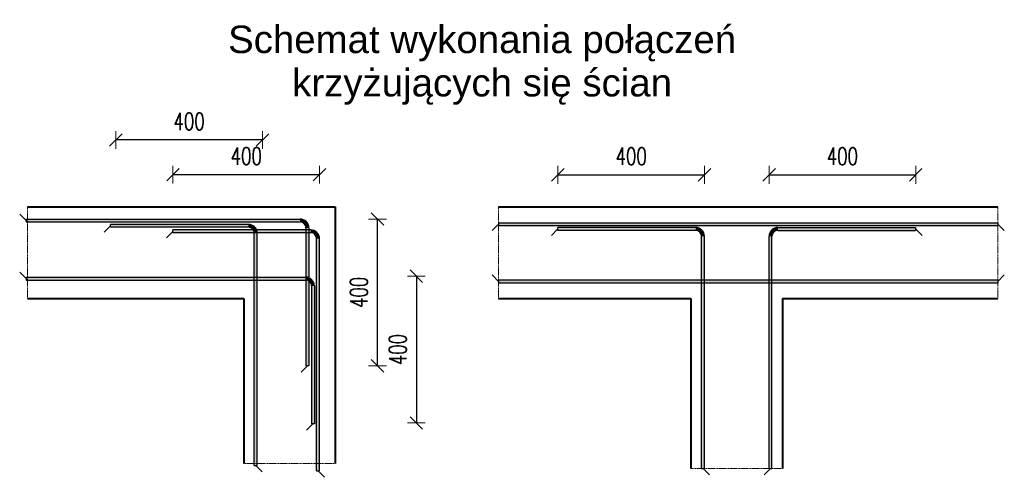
# Model space of a CAD drawing. Extents: x -274995 to 107519, y -337635 to 244261.
# Tile 31 of 49: x 100278 to 102964, y -48875 to -47627. Entities that reach past the tile are written whole.
import ezdxf
from ezdxf.enums import TextEntityAlignment as Align

# ---------------------------------------------------------------- set-up
doc = ezdxf.new("R2010")
doc.units = 0
doc.header["$LTSCALE"] = 10
doc.header["$MEASUREMENT"] = 0
doc.linetypes.add('HIDDEN', pattern=[0.375, 0.25, -0.125])
for name, color, linetype, lineweight in [('P-Linia1', 3, 'Continuous', 40), ('P-Przerywana', 13, 'HIDDEN', 9), ('P-Wymiar', 254, 'Continuous', 9), ('RCAD_deskowanie', 3, 'Continuous', 40)]:
    doc.layers.add(name, color=color, linetype=linetype, lineweight=lineweight)
doc.layers.add('RCAD_kształt pręta', color=7, linetype='Continuous')
doc.styles.add('ROMANS', font='romans.shx', dxfattribs={"width": 0.7})
doc.styles.add('style1', font='arial.ttf')
doc.dimstyles.new('A25', dxfattribs={"dimscale": 27, "dimtxt": 1.75, "dimasz": 0.05, "dimexe": 0, "dimexo": 0, "dimgap": 1, "dimtad": 1, "dimdec": 4, "dimrnd": 1, "dimdsep": 46, "dimtxsty": 'ROMANS', "dimblk": '[[[[[[[[', "dimcen": 2, "dimdle": 2, "dimse1": 1, "dimse2": 1, "dimclrd": 256, "dimclrt": 1, "dimadec": 0, "dimazin": 0, "dimtfac": 1, "dimtdec": 4, "dimtix": 1, "dimtmove": 2, "dimatfit": 3, "dimldrblk": '[[[[[[[[', "dimfxl": 0, "dimtvp": 0.6, "dimtolj": 1, "dimlwd": -1, "dimarcsym": 0})

# ---------------------------------------------------------------- blocks, each defined once
blk = doc.blocks.new('[[[[[[[[')
at = {"layer": 'P-Wymiar'}
for p, q in [((-12.7, -12.7), (12.7, 12.7)), ((0, 0), (-4.6, 0)), ((0, 18), (0, -18))]:
    blk.add_line(p, q, dxfattribs=at)
blk = doc.blocks.new('*D652')
at = {"transparency": 16777216}
blk.add_line((100938.7, -47954.9), (100541.4, -47954.9), dxfattribs=at)
at = {"layer": 'Defpoints', "color": 0, "transparency": 16777216}
for p in [(100540.1, -47954.9), (100540.1, -48180.5), (100940.1, -48297.5)]:
    blk.add_point(p, dxfattribs=at)
at = {"transparency": 16777216, "xscale": 1.35, "yscale": 1.35, "zscale": 1.35, "rotation": 180}
blk.add_blockref('[[[[[[[[', (100540.1, -47954.9), dxfattribs=at)
at = {"transparency": 16777216, "xscale": 1.35, "yscale": 1.35, "zscale": 1.35}
blk.add_blockref('[[[[[[[[', (100940.1, -47954.9), dxfattribs=at)
at = {"color": 1, "transparency": 16777216, "insert": (100740.1, -47904.3), "char_height": 47.25, "attachment_point": 5, "style": 'ROMANS'}
blk.add_mtext('\\A1;400', dxfattribs=at)
blk = doc.blocks.new('*D653')
at = {"transparency": 16777216}
blk.add_line((100697.4, -48049.4), (101094.7, -48049.4), dxfattribs=at)
at = {"layer": 'Defpoints', "color": 0, "transparency": 16777216}
for p in [(101096.1, -48049.4), (100696.1, -48195.5), (101096.1, -48252.6)]:
    blk.add_point(p, dxfattribs=at)
at = {"transparency": 16777216, "xscale": 1.35, "yscale": 1.35, "zscale": 1.35, "rotation": 180}
blk.add_blockref('[[[[[[[[', (100696.1, -48049.4), dxfattribs=at)
at = {"transparency": 16777216, "xscale": 1.35, "yscale": 1.35, "zscale": 1.35}
blk.add_blockref('[[[[[[[[', (101096.1, -48049.4), dxfattribs=at)
at = {"color": 1, "transparency": 16777216, "insert": (100896.1, -47998.8), "char_height": 47.25, "attachment_point": 5, "style": 'ROMANS'}
blk.add_mtext('\\A1;400', dxfattribs=at)
blk = doc.blocks.new('*D654')
at = {"transparency": 16777216}
blk.add_line((101360.2, -48327.8), (101360.2, -48725.1), dxfattribs=at)
at = {"layer": 'Defpoints', "color": 0, "transparency": 16777216}
for p in [(100969.1, -48326.5), (101086.1, -48726.5), (101360.2, -48726.5)]:
    blk.add_point(p, dxfattribs=at)
at = {"transparency": 16777216, "xscale": 1.35, "yscale": 1.35, "zscale": 1.35}
for p, rotation in [((101360.2, -48326.5), 90), ((101360.2, -48726.5), 270)]:
    blk.add_blockref('[[[[[[[[', p, dxfattribs=dict(at, rotation=rotation))
at = {"color": 1, "transparency": 16777216, "insert": (101309.6, -48526.5), "char_height": 47.25, "attachment_point": 5, "rotation": 90, "style": 'ROMANS'}
blk.add_mtext('\\A1;400', dxfattribs=at)
blk = doc.blocks.new('*D655')
at = {"transparency": 16777216}
blk.add_line((101254, -48569.1), (101254, -48171.8), dxfattribs=at)
at = {"layer": 'Defpoints', "color": 0, "transparency": 16777216}
for p in [(101013.9, -48170.5), (101254, -48170.5), (101071, -48570.5)]:
    blk.add_point(p, dxfattribs=at)
at = {"transparency": 16777216, "xscale": 1.35, "yscale": 1.35, "zscale": 1.35}
for p, rotation in [((101254, -48170.5), 90), ((101254, -48570.5), 270)]:
    blk.add_blockref('[[[[[[[[', p, dxfattribs=dict(at, rotation=rotation))
at = {"color": 1, "transparency": 16777216, "insert": (101203.4, -48370.5), "char_height": 47.25, "attachment_point": 5, "rotation": 90, "style": 'ROMANS'}
blk.add_mtext('\\A1;400', dxfattribs=at)
blk = doc.blocks.new('*D656')
at = {"transparency": 16777216}
blk.add_line((101747.6, -48050.1), (102144.9, -48050.1), dxfattribs=at)
at = {"layer": 'Defpoints', "color": 0, "transparency": 16777216}
for p in [(102146.3, -48050.1), (101746.3, -48201.5), (102146.3, -48254.6)]:
    blk.add_point(p, dxfattribs=at)
at = {"transparency": 16777216, "xscale": 1.35, "yscale": 1.35, "zscale": 1.35, "rotation": 180}
blk.add_blockref('[[[[[[[[', (101746.3, -48050.1), dxfattribs=at)
at = {"transparency": 16777216, "xscale": 1.35, "yscale": 1.35, "zscale": 1.35}
blk.add_blockref('[[[[[[[[', (102146.3, -48050.1), dxfattribs=at)
at = {"color": 1, "transparency": 16777216, "insert": (101946.3, -47999.4), "char_height": 47.25, "attachment_point": 5, "style": 'ROMANS'}
blk.add_mtext('\\A1;400', dxfattribs=at)
blk = doc.blocks.new('*D657')
at = {"transparency": 16777216}
blk.add_line((102323.7, -48050.1), (102721, -48050.1), dxfattribs=at)
at = {"layer": 'Defpoints', "color": 0, "transparency": 16777216}
for p in [(102722.4, -48050.1), (102722.4, -48201.5), (102322.4, -48279.1)]:
    blk.add_point(p, dxfattribs=at)
at = {"transparency": 16777216, "xscale": 1.35, "yscale": 1.35, "zscale": 1.35, "rotation": 180}
blk.add_blockref('[[[[[[[[', (102322.4, -48050.1), dxfattribs=at)
at = {"transparency": 16777216, "xscale": 1.35, "yscale": 1.35, "zscale": 1.35}
blk.add_blockref('[[[[[[[[', (102722.4, -48050.1), dxfattribs=at)
at = {"color": 1, "transparency": 16777216, "insert": (102522.4, -47999.4), "char_height": 47.25, "attachment_point": 5, "style": 'ROMANS'}
blk.add_mtext('\\A1;400', dxfattribs=at)

msp = doc.modelspace()

# ---------------------------------------------------------------- hatches: boundary and pattern name
at = {"layer": 'RCAD_kształt pręta'}
for points in [[(100295.47427, -48178.47346), (100295.47427, -48170.47346), (101042.96612, -48170.47346), (101042.96612, -48178.47346)], [(100902.02588, -48185.08129), (100902.02588, -48193.08129), (100526.02588, -48193.08129), (100526.02588, -48185.08129)], [(101584.36312, -48188.47346), (101584.36312, -48180.47346), (102946.705, -48180.47346), (102946.705, -48188.47346)], [(101072.07591, -48200.14105), (101072.07591, -48208.14105), (100696.07591, -48208.14105), (100696.07591, -48200.14105)], [(100926.02588, -48842.08129), (100918.02588, -48842.08129), (100918.02588, -48209.08129), (100926.02588, -48209.08129)], [(101058.96612, -48194.47346), (101066.96612, -48194.47346), (101066.96612, -48570.47346), (101058.96612, -48570.47346)], [(102122.25584, -48193.49583), (102122.25584, -48201.49583), (101746.25584, -48201.49583), (101746.25584, -48193.49583)], [(102146.25584, -48850.49583), (102138.25584, -48850.49583), (102138.25584, -48217.49583), (102146.25584, -48217.49583)], [(102330.35589, -48850.49583), (102322.35589, -48850.49583), (102322.35589, -48217.49583), (102330.35589, -48217.49583)], [(102346.35589, -48201.49583), (102346.35589, -48193.49583), (102722.35589, -48193.49583), (102722.35589, -48201.49583)], [(101096.07591, -48857.14105), (101088.07591, -48857.14105), (101088.07591, -48224.14105), (101096.07591, -48224.14105)], [(100295.47427, -48336.77738), (100295.47427, -48328.77738), (101058.02588, -48328.77738), (101058.02588, -48336.77738)], [(101584.36312, -48344.47347), (101584.36312, -48336.47347), (102946.705, -48336.47347), (102946.705, -48344.47347)], [(101074.02588, -48352.77738), (101082.02588, -48352.77738), (101082.02588, -48728.77738), (101074.02588, -48728.77738)]]:
    msp.add_hatch(color=4, dxfattribs=at).paths.add_polyline_path(points, flags=0)
h = msp.add_hatch(color=4, dxfattribs=at)
edge = h.paths.add_edge_path(flags=0)
edge.add_line((100926.02588, -48209.08129), (100918.02588, -48209.08129))
edge.add_arc((100902.02588, -48209.08129), 16, 0, 90.00000005)
edge.add_line((100902.02588, -48193.08129), (100902.02588, -48185.08129))
edge.add_arc((100902.02588, -48209.08129), 24, 360, 450.00000005, ccw=False)
h = msp.add_hatch(color=4, dxfattribs=at)
edge = h.paths.add_edge_path(flags=0)
edge.add_line((101066.96612, -48194.47346), (101058.96612, -48194.47346))
edge.add_arc((101042.96612, -48194.47346), 16, -0.00000005, 90)
edge.add_line((101042.96612, -48178.47346), (101042.96612, -48170.47346))
edge.add_arc((101042.96612, -48194.47346), 24, 359.99999995, 450, ccw=False)
h = msp.add_hatch(color=4, dxfattribs=at)
edge = h.paths.add_edge_path(flags=0)
edge.add_line((101096.07591, -48224.14105), (101088.07591, -48224.14105))
edge.add_arc((101072.07591, -48224.14105), 16, 0, 90.00000005)
edge.add_line((101072.07591, -48208.14105), (101072.07591, -48200.14105))
edge.add_arc((101072.07591, -48224.14105), 24, 360, 450.00000005, ccw=False)
h = msp.add_hatch(color=4, dxfattribs=at)
edge = h.paths.add_edge_path(flags=0)
edge.add_line((102146.25584, -48217.49583), (102138.25584, -48217.49583))
edge.add_arc((102122.25584, -48217.49583), 16, 0, 90.00000005)
edge.add_line((102122.25584, -48201.49583), (102122.25584, -48193.49583))
edge.add_arc((102122.25584, -48217.49583), 24, 360, 450.00000005, ccw=False)
h = msp.add_hatch(color=4, dxfattribs=at)
edge = h.paths.add_edge_path(flags=0)
edge.add_line((102346.35589, -48193.49583), (102346.35589, -48201.49583))
edge.add_arc((102346.35589, -48217.49583), 16, 89.99999995, 180)
edge.add_line((102330.35589, -48217.49583), (102322.35589, -48217.49583))
edge.add_arc((102346.35589, -48217.49583), 24, 449.99999995, 540, ccw=False)
h = msp.add_hatch(color=4, dxfattribs=at)
edge = h.paths.add_edge_path(flags=0)
edge.add_line((101082.02588, -48352.77738), (101074.02588, -48352.77738))
edge.add_arc((101058.02588, -48352.77738), 16, -0.00000005, 90)
edge.add_line((101058.02588, -48336.77738), (101058.02588, -48328.77738))
edge.add_arc((101058.02588, -48352.77738), 24, 359.99999995, 450, ccw=False)

# ---------------------------------------------------------------- linework, layer by layer
at = {"layer": 'P-Przerywana'}
for p, q in [((100299.52429, -48387.47346), (100299.52429, -48137.47346)), ((101584.36312, -48387.47346), (101584.36312, -48137.47346)), ((102946.705, -48137.47346), (102946.705, -48387.47346)), ((100889.07591, -48837.47346), (101139.07591, -48837.47346)), ((102109.30587, -48850.49583), (102359.30587, -48850.49583))]:
    msp.add_line(p, q, dxfattribs=at)
at = {"layer": 'RCAD_deskowanie'}
for p, q in [((100299.52429, -48137.47346), (101139.07591, -48137.47346)), ((101139.07591, -48137.47346), (101139.07591, -48837.47346)), ((101584.36312, -48137.47346), (102946.705, -48137.47346)), ((100299.52429, -48387.47346), (100889.07591, -48387.47346)), ((100889.07591, -48387.47346), (100889.07591, -48837.47346)), ((101584.36312, -48387.47346), (102109.30587, -48387.47346)), ((102109.30587, -48387.47346), (102109.30587, -48850.49583)), ((102359.30587, -48387.47346), (102359.30587, -48850.49583)), ((102359.30587, -48387.47346), (102946.705, -48387.47346))]:
    msp.add_line(p, q, dxfattribs=at)
at = {"layer": 'RCAD_kształt pręta', "color": 2, "lineweight": 5}
for p, q in [((100295.47427, -48174.47346), (100277.97427, -48156.97346)), ((100526.02588, -48189.08129), (100508.52588, -48206.58129)), ((101584.36312, -48184.47346), (101566.86312, -48201.97346)), ((102946.705, -48184.47346), (102964.205, -48201.97346)), ((100696.07591, -48204.14105), (100678.57591, -48221.64105)), ((101746.25584, -48197.49583), (101728.75584, -48214.99583)), ((102722.35589, -48197.49583), (102739.85589, -48214.99583)), ((100295.47427, -48332.77738), (100277.97427, -48315.27738)), ((101584.36312, -48340.47347), (101566.86312, -48322.97347)), ((102946.705, -48340.47347), (102964.205, -48322.97347)), ((101062.96612, -48570.47346), (101045.46612, -48587.97346)), ((101078.02588, -48728.77738), (101060.52588, -48746.27738)), ((100922.02588, -48842.08129), (100939.52588, -48859.58129)), ((101092.07591, -48857.14105), (101109.57591, -48874.64105)), ((102142.25584, -48850.49583), (102159.75584, -48867.99583)), ((102326.35589, -48850.49583), (102308.85589, -48867.99583))]:
    msp.add_line(p, q, dxfattribs=at)
at = {"layer": 'RCAD_kształt pręta', "color": 4}
for p, q in [((100295.47427, -48170.47346), (101042.96612, -48170.47346)), ((100295.47427, -48170.47346), (100295.47427, -48178.47346)), ((100295.47427, -48178.47346), (101042.96612, -48178.47346)), ((100902.02588, -48185.08129), (100526.02588, -48185.08129)), ((100526.02588, -48193.08129), (100526.02588, -48185.08129)), ((101584.36312, -48180.47346), (102946.705, -48180.47346)), ((101584.36312, -48180.47346), (101584.36312, -48188.47346)), ((101584.36312, -48188.47346), (102946.705, -48188.47346)), ((102946.705, -48180.47346), (102946.705, -48188.47346)), ((100902.02588, -48193.08129), (100526.02588, -48193.08129)), ((101072.07591, -48200.14105), (100696.07591, -48200.14105)), ((100696.07591, -48208.14105), (100696.07591, -48200.14105)), ((101072.07591, -48208.14105), (100696.07591, -48208.14105)), ((100918.02588, -48842.08129), (100918.02588, -48209.08129)), ((100926.02588, -48842.08129), (100926.02588, -48209.08129)), ((101058.96612, -48194.47346), (101058.96612, -48570.47346)), ((101066.96612, -48194.47346), (101066.96612, -48570.47346)), ((102122.25584, -48193.49583), (101746.25584, -48193.49583)), ((101746.25584, -48201.49583), (101746.25584, -48193.49583)), ((102122.25584, -48201.49583), (101746.25584, -48201.49583)), ((102138.25584, -48850.49583), (102138.25584, -48217.49583)), ((102146.25584, -48850.49583), (102146.25584, -48217.49583)), ((102322.35589, -48850.49583), (102322.35589, -48217.49583)), ((102330.35589, -48850.49583), (102330.35589, -48217.49583)), ((102346.35589, -48193.49583), (102722.35589, -48193.49583)), ((102346.35589, -48201.49583), (102722.35589, -48201.49583)), ((102722.35589, -48193.49583), (102722.35589, -48201.49583)), ((101088.07591, -48857.14105), (101088.07591, -48224.14105)), ((101096.07591, -48857.14105), (101096.07591, -48224.14105)), ((100295.47427, -48328.77738), (101058.02588, -48328.77738)), ((100295.47427, -48328.77738), (100295.47427, -48336.77738)), ((100295.47427, -48336.77738), (101058.02588, -48336.77738)), ((101584.36312, -48336.47347), (102946.705, -48336.47347)), ((101584.36312, -48336.47347), (101584.36312, -48344.47347)), ((101584.36312, -48344.47347), (102946.705, -48344.47347)), ((102946.705, -48336.47347), (102946.705, -48344.47347)), ((101074.02588, -48352.77738), (101074.02588, -48728.77738)), ((101082.02588, -48352.77738), (101082.02588, -48728.77738)), ((101066.96612, -48570.47346), (101058.96612, -48570.47346)), ((101082.02588, -48728.77738), (101074.02588, -48728.77738)), ((100918.02588, -48842.08129), (100926.02588, -48842.08129)), ((101088.07591, -48857.14105), (101096.07591, -48857.14105)), ((102138.25584, -48850.49583), (102146.25584, -48850.49583)), ((102322.35589, -48850.49583), (102330.35589, -48850.49583))]:
    msp.add_line(p, q, dxfattribs=at)
for centre, radius, start, end in [((100902.02588, -48209.08129), 24, 360, 90.00000005), ((101042.96612, -48194.47346), 24, 359.99999995, 90), ((101042.96612, -48194.47346), 16, 359.99999995, 90), ((100902.02588, -48209.08129), 16, 360, 90.00000005), ((101072.07591, -48224.14105), 24, 360, 90.00000005), ((101072.07591, -48224.14105), 16, 360, 90.00000005), ((102122.25584, -48217.49583), 24, 360, 90.00000005), ((102122.25584, -48217.49583), 16, 360, 90.00000005), ((102346.35589, -48217.49583), 24, 89.99999995, 180), ((102346.35589, -48217.49583), 16, 89.99999995, 180), ((101058.02588, -48352.77738), 24, 359.99999995, 90), ((101058.02588, -48352.77738), 16, 359.99999995, 90)]:
    msp.add_arc(centre, radius, start, end, dxfattribs=at)

# ---------------------------------------------------------------- texts
at = {"layer": 'P-Linia1', "color": 3, "style": 'style1'}
for s, p in [('Schemat wykonania połączeń', (101539.55735, -47689.25784)), ('krzyżujących się ścian', (101539.55735, -47807.47547))]:
    msp.add_text(s, height=75, dxfattribs=at).set_placement(p, align=Align.MIDDLE)

# ---------------------------------------------------------------- dimensions: what is measured, and where the dimension line sits
for base, p1, p2, picture, middle in [((100540.07591, -47954.91576), (100940.07591, -48297.48007), (100540.07591, -48180.47346), '*D652', (100740.07591, -47904.29076)), ((101096.07591, -48049.43289), (100696.07591, -48195.53323), (101096.07591, -48252.64557), '*D653', (100896.07591, -47998.80789)), ((102146.25584, -48050.05475), (101746.25584, -48201.49583), (102146.25584, -48254.62504), '*D656', (101946.25584, -47999.42975)), ((102722.35589, -48050.05475), (102322.35589, -48279.12392), (102722.35589, -48201.49583), '*D657', (102522.35589, -47999.42975))]:
    dim = msp.add_linear_dim(base=base, p1=p1, p2=p2, dimstyle='A25', override={"dimfxl": 0.18, "dimfxlon": 1})
    dim.commit()
    dim.dimension.update_dxf_attribs({"geometry": picture, "text_midpoint": middle})
for base, p1, p2, picture, middle in [((101254.04359, -48170.47346), (101071.01614, -48570.47346), (101013.90381, -48170.47346), '*D655', (101203.41859, -48370.47346)), ((101360.23361, -48726.47346), (100969.0693, -48326.47346), (101086.07591, -48726.47346), '*D654', (101309.60861, -48526.47346))]:
    dim = msp.add_linear_dim(base=base, p1=p1, p2=p2, angle=90, dimstyle='A25', override={"dimfxl": 0.18, "dimfxlon": 1})
    dim.commit()
    dim.dimension.update_dxf_attribs({"geometry": picture, "text_midpoint": middle})

doc.saveas('drawing.dxf')
